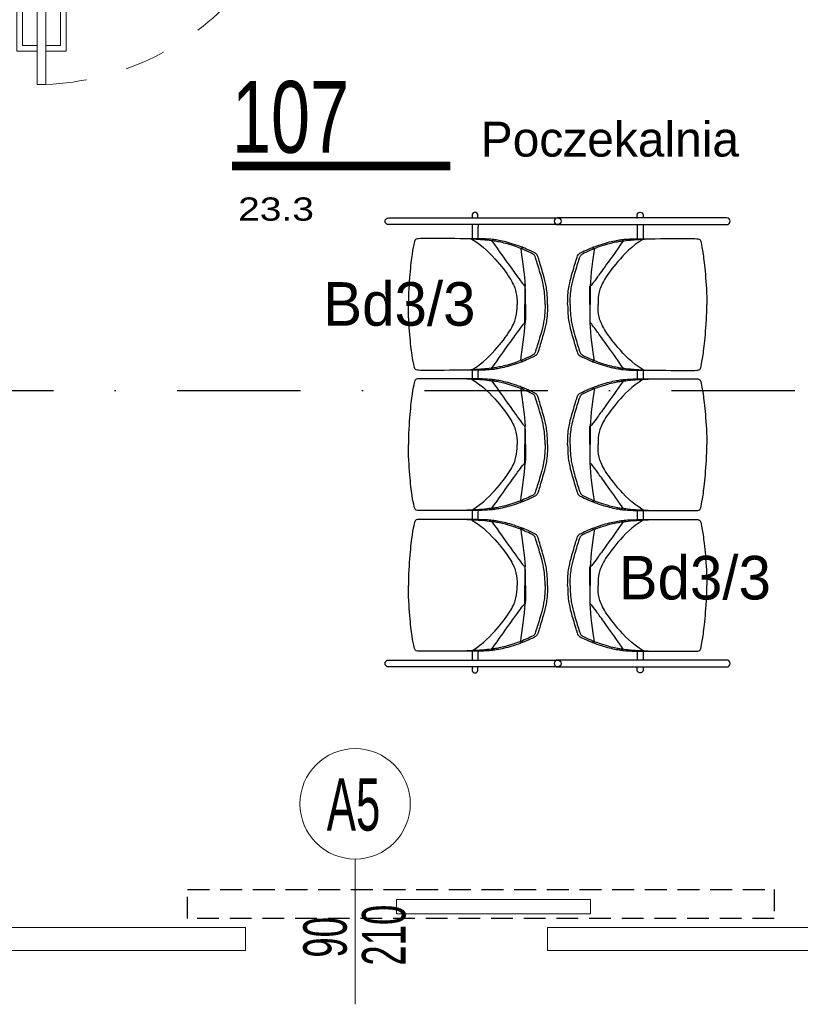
# Model space of a CAD drawing. Header units: millimetres. Extents: x 14495 to 271441, y -21035 to 2232.
# Tile 199 of 227: x 86945 to 87214, y 58 to 397. Entities that reach past the tile are written whole.
import ezdxf
from ezdxf.enums import TextEntityAlignment as Align

# ---------------------------------------------------------------- set-up
doc = ezdxf.new("R2010")
doc.units = ezdxf.units.MM
for name, pattern in [('DASHDOT', [1, 0.5, -0.25, 0, -0.25]), ('DASHED', [28.222222, 14.111111, -14.111111]), ('HIDDENX2', [0.75, 0.5, -0.25])]:
    doc.linetypes.add(name, pattern=pattern)
for name, color, linetype in [('-- TECH  SYMBOLE', 1, 'Continuous'), ('A-POW-NR', 1, 'Continuous'), ('a_cienka', 8, 'Continuous'), ('A_L przerywana', 251, 'HIDDENX2'), ('A_OSIE', 252, 'DASHDOT')]:
    doc.layers.add(name, color=color, linetype=linetype)
doc.layers.add('A-POW', color=2, linetype='Continuous', plot=False)
doc.layers.add('A_ALUMINIUM', color=1, linetype='Continuous', lineweight=13)
doc.layers.add('A_Stolarka_drzwi', color=1, linetype='Continuous', lineweight=9)
doc.styles.add('ARIAL1_2', font='arial.ttf', dxfattribs={"width": 1.2})
doc.styles.add('arialce', font='ARIALN.TTF')
doc.styles.add('cent', font='swissel.ttf')
doc.styles.add('cg', font='GOTHIC.TTF')
doc.styles.add('ROMANS', font='romans', dxfattribs={"width": 0.6})
doc.styles.add('switz721ltexbt', font='swissel.ttf')

# ---------------------------------------------------------------- blocks, each defined once
blk = doc.blocks.new('DRZWI Z OSCIEZNICA NIEOKALAJACA 90')
at = {"linetype": 'DASHED'}
for p, q in [((-12, 5), (-12, 99)), ((0, 5), (0, 99))]:
    blk.add_line(p, q, dxfattribs=at)
at = {"ltscale": 0.05}
blk.add_line((-39.5, 52), (25.59, 52), dxfattribs=at)
for points in [[(-12, 99), (-12, 104), (0, 104), (0, 99)], [(93.91, 9.01), (1.43, 9.01), (1.43, 6.01), (93.91, 6.01)], [(-12, 0), (-12, 5), (0, 5), (0, 0)]]:
    blk.add_lwpolyline(points, close=True)
for points in [[(82.48, 9.01), (82.48, 16.01), (68.48, 16.01), (68.48, 14.01), (80.48, 14.01), (80.48, 9.01)], [(82.48, 6.01), (82.48, -0.99), (68.48, -0.99), (68.48, 1.01), (80.48, 1.01), (80.48, 6.01)]]:
    blk.add_lwpolyline(points)
at = {"linetype": 'DASHED'}
blk.add_arc((0, 5), 94, 2.4475, 90, dxfattribs=at)
blk = doc.blocks.new('SSCVCFDSS')
blk.add_line((0, 50.02), (0, 0))
blk.add_circle((0, -19), 19)
at = {"style": 'ROMANS', "text_generation_flag": 4, "width": 0.6}
blk.add_attdef('FD1-8', text='', height=13, rotation=270, dxfattribs=at).set_placement((6.15, 55.19), align=Align.RIGHT)
for tag, p in [('200', (8.16, 25.47)), ('90', (-8.71, 25.47))]:
    blk.add_attdef(tag, text='', height=13, rotation=270, dxfattribs=at).set_placement(p, align=Align.MIDDLE)
blk.add_attdef('AL6C', text='', height=13, dxfattribs=at).set_placement((-0.56, -18.64), align=Align.MIDDLE)
blk = doc.blocks.new('POW')
at = {"const_width": 5}
blk.add_lwpolyline([(125.32, 0), (0, 0)], dxfattribs=at)
at = {"style": 'switz721ltexbt'}
blk.add_attdef('001', (-1.78, 12.35), '', height=41.18, dxfattribs=at)
blk = doc.blocks.new('siedzisko 3x')
at = {"color": 2}
for p, q in [((8.45, 67.85), (9.24, 67.57)), ((18.77, 70.6), (19.15, 70.16)), ((8.45, 28.64), (9.24, 28.93)), ((18.77, 25.9), (19.15, 26.34)), ((18.77, 22.35), (19.15, 21.91)), ((8.45, 19.61), (9.24, 19.32)), ((8.45, -19.61), (9.24, -19.32)), ((18.77, -22.35), (19.15, -21.91)), ((18.77, -26.08), (19.15, -26.52)), ((8.45, -28.83), (9.24, -29.12)), ((8.45, -68.04), (9.24, -67.75)), ((18.77, -70.78), (19.15, -70.34))]:
    blk.add_line(p, q, dxfattribs=at)
at = {"color": 2, "extrusion": (0, 0, -1)}
for points in [[(3.45, 78.11, -1), (3.45, 75.73), (-54.78, 75.73, -1), (-54.78, 78.11)], [(3.45, -74.13, -1), (3.45, -76.51), (-54.78, -76.51, -1), (-54.78, -74.13)]]:
    blk.add_lwpolyline(points, format="xyb", close=True, dxfattribs=at)
at = {"color": 2, "extrusion": (9.8583e-15, 1.33564e-17, -1)}
blk.add_lwpolyline([(-23.97, 77.88), (-23.98, 79.14, 0.85599), (-25.97, 79.14), (-25.97, 77.93)], format="xyb", dxfattribs=at)
at = {"color": 2, "extrusion": (-9.8583e-15, -1.33564e-17, -1)}
blk.add_lwpolyline([(-25.97, -76.47), (-25.97, -77.72, 0.85599), (-23.98, -77.72), (-23.97, -76.51)], format="xyb", dxfattribs=at)
at = {"color": 2}
for points in [[(23.95, 75.72, 0), (23.97, 74.39, 0), (23.97, 70.93, 0)], [(25.99, 75.71, 0), (25.97, 74.39, 0), (25.97, 70.93, 0)], [(23.95, 25.64, 0), (23.97, 24.81, 0), (23.97, 22.63, 0)], [(25.99, 25.63, 0), (25.97, 24.81, 0), (25.97, 22.63, 0)], [(23.95, -22.59, 0), (23.97, -23.47, 0), (23.97, -25.76, 0)], [(25.99, -22.6, 0), (25.97, -23.47, 0), (25.97, -25.76, 0)], [(23.95, -71.07, 0), (23.97, -71.92, 0), (23.97, -74.13, 0)], [(25.99, -71.08, 0), (25.97, -71.92, 0), (25.97, -74.13, 0)]]:
    blk.add_polyline3d(points, dxfattribs=at)
for points, knots in [([(0, 48.25), (0.02, 51.63), (0.5, 54.96), (1.3, 58.08), (3.3, 64.82), (3.69, 65.51), (3.93, 65.73), (4.6, 66.16), (8.36, 67.84), (9.01, 68.07), (12.44, 69.26), (14.98, 69.95), (17.48, 70.42), (18.8, 70.62), (21.23, 70.85), (24.24, 70.89), (43.41, 70.94), (44.96, 70.91), (45.54, 70.66), (45.87, 70.02), (46.64, 66.04), (47.44, 59.56), (47.93, 51.7), (47.94, 48.25)], [0, 0, 0, 0, 1, 2, 3, 4, 5, 6, 7, 8, 9, 10, 11, 12, 13, 14, 15, 16, 17, 18, 19, 20, 20.976413, 20.976413, 20.976413, 20.976413]), ([(0.84, 48.25), (0.86, 51.36), (1.34, 54.69), (2.14, 57.81), (4.14, 64.55), (4.53, 65.24), (4.77, 65.46), (5.44, 65.89), (9.19, 67.57), (9.85, 67.79), (13.28, 68.99), (15.66, 69.57), (17.66, 69.97), (19.15, 70.17), (22, 70.5), (24.61, 70.69), (29.42, 70.9)], [0.000543, 0.000543, 0.000543, 0.000543, 1, 2, 3, 4, 5, 6, 7, 8, 9, 10, 11, 12, 13, 13.718223, 13.718223, 13.718223, 13.718223]), ([(19.15, 70.16), (14.16, 63.02), (9.61, 56.87), (8.09, 54.68), (7.79, 54.5)], [0, 0, 0, 0, 1, 1.953119, 1.953119, 1.953119, 1.953119]), ([(26.04, 70.74), (22.1, 68.29), (16.74, 62.73), (12.18, 56.39), (10.67, 52.55), (10.49, 49.91), (10.49, 48.47), (10.49, 48.4), (10.49, 48.32), (10.49, 48.25)], [0.009268, 0.009268, 0.009268, 0.009268, 1, 2, 3, 4, 4, 4, 4.05202, 4.05202, 4.05202, 4.05202]), ([(7.62, 48.25), (7.62, 48.27), (7.62, 48.3), (7.62, 48.32), (7.62, 52.24), (7.64, 53.73), (7.68, 54.42), (7.72, 54.57), (7.75, 54.6), (7.78, 54.61), (7.79, 54.59), (7.79, 54.44), (7.82, 52.04), (7.82, 48.32), (7.82, 48.3), (7.82, 48.27), (7.82, 48.25)], [-0.006067, -0.006067, -0.006067, -0.006067, 0, 0, 0, 1, 2, 3, 4, 5, 6, 7, 8, 8, 8, 8.006309, 8.006309, 8.006309, 8.006309]), ([(0, 48.25), (0.02, 44.87), (0.5, 41.53), (1.3, 38.42), (3.3, 31.68), (3.69, 30.99), (3.93, 30.77), (4.6, 30.34), (8.36, 28.66), (9.01, 28.43), (12.44, 27.24), (14.98, 26.55), (17.48, 26.08), (18.8, 25.88), (21.23, 25.65), (24.24, 25.61), (43.41, 25.56), (44.96, 25.59), (45.54, 25.84), (45.87, 26.48), (46.64, 30.46), (47.44, 36.94), (47.93, 44.8), (47.94, 48.25)], [0, 0, 0, 0, 1, 2, 3, 4, 5, 6, 7, 8, 9, 10, 11, 12, 13, 14, 15, 16, 17, 18, 19, 20, 20.976413, 20.976413, 20.976413, 20.976413]), ([(0.84, 48.25), (0.86, 45.14), (1.34, 41.8), (2.14, 38.69), (4.14, 31.95), (4.53, 31.26), (4.77, 31.04), (5.44, 30.61), (9.19, 28.93), (9.85, 28.7), (13.28, 27.51), (15.66, 26.92), (17.66, 26.53), (19.15, 26.33), (22, 26), (24.61, 25.81), (29.42, 25.6)], [0.000543, 0.000543, 0.000543, 0.000543, 1, 2, 3, 4, 5, 6, 7, 8, 9, 10, 11, 12, 13, 13.718223, 13.718223, 13.718223, 13.718223]), ([(7.62, 48.25), (7.62, 48.23), (7.62, 48.2), (7.62, 48.18), (7.62, 44.26), (7.64, 42.77), (7.68, 42.08), (7.72, 41.93), (7.75, 41.9), (7.78, 41.89), (7.79, 41.91), (7.79, 42.06), (7.82, 44.46), (7.82, 48.18), (7.82, 48.2), (7.82, 48.23), (7.82, 48.25)], [-0.006067, -0.006067, -0.006067, -0.006067, 0, 0, 0, 1, 2, 3, 4, 5, 6, 7, 8, 8, 8, 8.006309, 8.006309, 8.006309, 8.006309]), ([(26.04, 25.76), (22.1, 28.2), (16.74, 33.76), (12.18, 40.11), (10.67, 43.95), (10.49, 46.59), (10.49, 48.02), (10.49, 48.1), (10.49, 48.17), (10.49, 48.25)], [0.009268, 0.009268, 0.009268, 0.009268, 1, 2, 3, 4, 4, 4, 4.05202, 4.05202, 4.05202, 4.05202]), ([(19.15, 26.34), (14.16, 33.48), (9.61, 39.63), (8.09, 41.82), (7.79, 42)], [0, 0, 0, 0, 1, 1.953119, 1.953119, 1.953119, 1.953119]), ([(0, 0), (0.02, 3.38), (0.5, 6.71), (1.3, 9.83), (3.3, 16.57), (3.69, 17.26), (3.93, 17.48), (4.6, 17.91), (8.36, 19.59), (9.01, 19.82), (12.44, 21.01), (14.98, 21.7), (17.48, 22.17), (18.8, 22.37), (21.23, 22.6), (24.24, 22.64), (43.41, 22.69), (44.96, 22.66), (45.54, 22.41), (45.87, 21.77), (46.64, 17.79), (47.44, 11.31), (47.93, 3.45), (47.94, 0)], [0, 0, 0, 0, 1, 2, 3, 4, 5, 6, 7, 8, 9, 10, 11, 12, 13, 14, 15, 16, 17, 18, 19, 20, 20.976413, 20.976413, 20.976413, 20.976413]), ([(0.84, 0), (0.86, 3.11), (1.34, 6.44), (2.14, 9.56), (4.14, 16.3), (4.53, 16.99), (4.77, 17.21), (5.44, 17.64), (9.19, 19.32), (9.85, 19.55), (13.28, 20.74), (15.66, 21.32), (17.66, 21.72), (19.15, 21.92), (22, 22.25), (24.61, 22.44), (29.42, 22.65)], [0.000543, 0.000543, 0.000543, 0.000543, 1, 2, 3, 4, 5, 6, 7, 8, 9, 10, 11, 12, 13, 13.718223, 13.718223, 13.718223, 13.718223]), ([(19.15, 21.91), (14.16, 14.77), (9.61, 8.62), (8.09, 6.43), (7.79, 6.25)], [0, 0, 0, 0, 1, 1.953119, 1.953119, 1.953119, 1.953119]), ([(26.04, 22.49), (22.1, 20.05), (16.74, 14.48), (12.18, 8.14), (10.67, 4.3), (10.49, 1.66), (10.49, 0.23), (10.49, 0.15), (10.49, 0.08), (10.49, 0)], [0.009268, 0.009268, 0.009268, 0.009268, 1, 2, 3, 4, 4, 4, 4.05202, 4.05202, 4.05202, 4.05202]), ([(7.62, 0), (7.62, 0.02), (7.62, 0.05), (7.62, 0.07), (7.62, 3.99), (7.64, 5.48), (7.68, 6.17), (7.72, 6.32), (7.75, 6.35), (7.78, 6.36), (7.79, 6.34), (7.79, 6.19), (7.82, 3.79), (7.82, 0.07), (7.82, 0.05), (7.82, 0.02), (7.82, 0)], [-0.006067, -0.006067, -0.006067, -0.006067, 0, 0, 0, 1, 2, 3, 4, 5, 6, 7, 8, 8, 8, 8.006309, 8.006309, 8.006309, 8.006309]), ([(0, 0), (0.02, -3.38), (0.5, -6.71), (1.3, -9.83), (3.3, -16.57), (3.69, -17.26), (3.93, -17.48), (4.6, -17.91), (8.36, -19.59), (9.01, -19.82), (12.44, -21.01), (14.98, -21.7), (17.48, -22.17), (18.8, -22.37), (21.23, -22.6), (24.24, -22.64), (43.41, -22.69), (44.96, -22.66), (45.54, -22.41), (45.87, -21.77), (46.64, -17.79), (47.44, -11.31), (47.93, -3.45), (47.94, 0)], [0, 0, 0, 0, 1, 2, 3, 4, 5, 6, 7, 8, 9, 10, 11, 12, 13, 14, 15, 16, 17, 18, 19, 20, 20.976413, 20.976413, 20.976413, 20.976413]), ([(0.84, 0), (0.86, -3.11), (1.34, -6.44), (2.14, -9.56), (4.14, -16.3), (4.53, -16.99), (4.77, -17.21), (5.44, -17.64), (9.19, -19.32), (9.85, -19.55), (13.28, -20.74), (15.66, -21.32), (17.66, -21.72), (19.15, -21.92), (22, -22.25), (24.61, -22.44), (29.42, -22.65)], [0.000543, 0.000543, 0.000543, 0.000543, 1, 2, 3, 4, 5, 6, 7, 8, 9, 10, 11, 12, 13, 13.718223, 13.718223, 13.718223, 13.718223]), ([(7.62, 0), (7.62, -0.02), (7.62, -0.05), (7.62, -0.07), (7.62, -3.99), (7.64, -5.48), (7.68, -6.17), (7.72, -6.32), (7.75, -6.35), (7.78, -6.36), (7.79, -6.34), (7.79, -6.19), (7.82, -3.79), (7.82, -0.07), (7.82, -0.05), (7.82, -0.02), (7.82, 0)], [-0.006067, -0.006067, -0.006067, -0.006067, 0, 0, 0, 1, 2, 3, 4, 5, 6, 7, 8, 8, 8, 8.006309, 8.006309, 8.006309, 8.006309]), ([(26.04, -22.49), (22.1, -20.05), (16.74, -14.48), (12.18, -8.14), (10.67, -4.3), (10.49, -1.66), (10.49, -0.23), (10.49, -0.15), (10.49, -0.08), (10.49, 0)], [0.009268, 0.009268, 0.009268, 0.009268, 1, 2, 3, 4, 4, 4, 4.05202, 4.05202, 4.05202, 4.05202]), ([(19.15, -21.91), (14.16, -14.77), (9.61, -8.62), (8.09, -6.43), (7.79, -6.25)], [0, 0, 0, 0, 1, 1.953119, 1.953119, 1.953119, 1.953119]), ([(0, -48.43), (0.02, -45.06), (0.5, -41.72), (1.3, -38.6), (3.3, -31.86), (3.69, -31.17), (3.93, -30.95), (4.6, -30.52), (8.36, -28.84), (9.01, -28.62), (12.44, -27.42), (14.98, -26.73), (17.48, -26.26), (18.8, -26.06), (21.23, -25.83), (24.24, -25.8), (43.41, -25.74), (44.96, -25.77), (45.54, -26.02), (45.87, -26.66), (46.64, -30.65), (47.44, -37.12), (47.93, -44.98), (47.94, -48.43)], [0, 0, 0, 0, 1, 2, 3, 4, 5, 6, 7, 8, 9, 10, 11, 12, 13, 14, 15, 16, 17, 18, 19, 20, 20.976413, 20.976413, 20.976413, 20.976413]), ([(0.84, -48.43), (0.86, -45.33), (1.34, -41.99), (2.14, -38.87), (4.14, -32.13), (4.53, -31.44), (4.77, -31.22), (5.44, -30.79), (9.19, -29.11), (9.85, -28.89), (13.28, -27.69), (15.66, -27.11), (17.66, -26.71), (19.15, -26.51), (22, -26.18), (24.61, -26), (29.42, -25.78)], [0.000543, 0.000543, 0.000543, 0.000543, 1, 2, 3, 4, 5, 6, 7, 8, 9, 10, 11, 12, 13, 13.718223, 13.718223, 13.718223, 13.718223]), ([(19.15, -26.52), (14.16, -33.66), (9.61, -39.81), (8.09, -42), (7.79, -42.18)], [0, 0, 0, 0, 1, 1.953119, 1.953119, 1.953119, 1.953119]), ([(26.04, -25.94), (22.1, -28.39), (16.74, -33.95), (12.18, -40.3), (10.67, -44.14), (10.49, -46.77), (10.49, -48.21), (10.49, -48.28), (10.49, -48.36), (10.49, -48.43)], [0.009268, 0.009268, 0.009268, 0.009268, 1, 2, 3, 4, 4, 4, 4.05202, 4.05202, 4.05202, 4.05202]), ([(7.62, -48.43), (7.62, -48.41), (7.62, -48.38), (7.62, -48.36), (7.62, -44.44), (7.64, -42.95), (7.68, -42.26), (7.72, -42.11), (7.75, -42.08), (7.78, -42.07), (7.79, -42.09), (7.79, -42.24), (7.82, -44.64), (7.82, -48.36), (7.82, -48.38), (7.82, -48.41), (7.82, -48.43)], [-0.006067, -0.006067, -0.006067, -0.006067, 0, 0, 0, 1, 2, 3, 4, 5, 6, 7, 8, 8, 8, 8.006309, 8.006309, 8.006309, 8.006309]), ([(0, -48.43), (0.02, -51.81), (0.5, -55.15), (1.3, -58.26), (3.3, -65), (3.69, -65.69), (3.93, -65.92), (4.6, -66.34), (8.36, -68.02), (9.01, -68.25), (12.44, -69.44), (14.98, -70.13), (17.48, -70.6), (18.8, -70.81), (21.23, -71.03), (24.24, -71.07), (43.41, -71.12), (44.96, -71.09), (45.54, -70.85), (45.87, -70.2), (46.64, -66.22), (47.44, -59.74), (47.93, -51.88), (47.94, -48.43)], [0, 0, 0, 0, 1, 2, 3, 4, 5, 6, 7, 8, 9, 10, 11, 12, 13, 14, 15, 16, 17, 18, 19, 20, 20.976413, 20.976413, 20.976413, 20.976413]), ([(0.84, -48.43), (0.86, -51.54), (1.34, -54.88), (2.14, -57.99), (4.14, -64.73), (4.53, -65.42), (4.77, -65.64), (5.44, -66.07), (9.19, -67.75), (9.85, -67.98), (13.28, -69.17), (15.66, -69.76), (17.66, -70.15), (19.15, -70.35), (22, -70.68), (24.61, -70.87), (29.42, -71.08)], [0.000543, 0.000543, 0.000543, 0.000543, 1, 2, 3, 4, 5, 6, 7, 8, 9, 10, 11, 12, 13, 13.718223, 13.718223, 13.718223, 13.718223]), ([(7.62, -48.43), (7.62, -48.46), (7.62, -48.48), (7.62, -48.5), (7.62, -52.42), (7.64, -53.91), (7.68, -54.6), (7.72, -54.75), (7.75, -54.78), (7.78, -54.79), (7.79, -54.77), (7.79, -54.62), (7.82, -52.22), (7.82, -48.5), (7.82, -48.48), (7.82, -48.46), (7.82, -48.43)], [-0.006067, -0.006067, -0.006067, -0.006067, 0, 0, 0, 1, 2, 3, 4, 5, 6, 7, 8, 8, 8, 8.006309, 8.006309, 8.006309, 8.006309]), ([(26.04, -70.92), (22.1, -68.48), (16.74, -62.92), (12.18, -56.57), (10.67, -52.73), (10.49, -50.09), (10.49, -48.66), (10.49, -48.58), (10.49, -48.51), (10.49, -48.43)], [0.009268, 0.009268, 0.009268, 0.009268, 1, 2, 3, 4, 4, 4, 4.05202, 4.05202, 4.05202, 4.05202]), ([(19.15, -70.34), (14.16, -63.2), (9.61, -57.06), (8.09, -54.86), (7.79, -54.69)], [0, 0, 0, 0, 1, 1.953119, 1.953119, 1.953119, 1.953119])]:
    blk.add_open_spline(points, degree=3, knots=knots, dxfattribs=at)
for points in [[(9.24, 67.57), (8.77, 64.32), (7.89, 58.24), (7.75, 54.6)], [(9.24, 28.93), (8.77, 32.18), (7.89, 38.26), (7.75, 41.9)], [(9.24, 19.32), (8.77, 16.07), (7.89, 9.99), (7.75, 6.35)], [(9.24, -19.32), (8.77, -16.07), (7.89, -9.99), (7.75, -6.35)], [(9.24, -29.12), (8.77, -32.36), (7.89, -38.44), (7.75, -42.08)], [(9.24, -67.75), (8.77, -64.5), (7.89, -58.42), (7.75, -54.79)]]:
    blk.add_open_spline(points, degree=3, dxfattribs=at)

msp = doc.modelspace()

# ---------------------------------------------------------------- linework, layer by layer
at = {"layer": 'A_ALUMINIUM'}
for p, q in [((86847.29, 84.74), (87022.57, 84.74)), ((87022.57, 84.74), (87022.57, 76.74)), ((87126.67, 84.74), (87126.67, 76.74)), ((87126.67, 84.74), (87302.63, 84.74)), ((86847.29, 76.74), (87022.57, 76.74)), ((87126.67, 76.74), (87302.63, 76.74))]:
    msp.add_line(p, q, dxfattribs=at)
msp.add_lwpolyline([(87141.38, 94.37), (87074.65, 94.37), (87074.65, 89.37), (87141.38, 89.37), (87141.38, 94.37)], dxfattribs=at)
at = {"layer": 'A_L przerywana', "ltscale": 15}
msp.add_lwpolyline([(87002.68, 87.79), (87002.68, 97.79), (87204.69, 97.84), (87204.69, 87.79), (87002.68, 87.79)], dxfattribs=at)
at = {"layer": 'A_OSIE', "ltscale": 85}
msp.add_line((86488.51, 269.58), (88203.48, 269.58), dxfattribs=at)
msp.add_line((86488.51, 269.58), (88203.48, 269.58), dxfattribs=at)

# ---------------------------------------------------------------- block references
at = {"layer": 'A-POW-NR'}
ref = msp.add_blockref('POW', (87017.97, 346.85), dxfattribs=dict(at, xscale=0.6, yscale=0.6, zscale=0.6))
ref.add_attrib('88,88', '23.3', dxfattribs={"layer": 'A-POW', "height": 8, "style": 'ARIAL1_2', "width": 1.2}).set_placement((87046.19, 328), align=Align.RIGHT)
ref.add_attrib('POKOJ', 'Poczekalnia', (87103.64, 350.06), dxfattribs={"layer": 'A-POW', "height": 12, "style": 'arialce', "width": 1.2})
ref.add_attrib('001', '107', (87017.97, 351.36), dxfattribs={"layer": '0', "height": 24.71, "style": 'switz721ltexbt', "width": 0.7})
at = {"layer": 'A_ALUMINIUM'}
ref = msp.add_blockref('SSCVCFDSS', (87060.38, 108.28), dxfattribs=dict(at, xscale=-1, rotation=179.9999999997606))
ref.add_attrib('90', '90', dxfattribs={"layer": '0', "height": 15, "rotation": 90, "style": 'cent', "width": 0.6}).set_placement((87050, 81.31), align=Align.MIDDLE)
ref.add_attrib('200', '210', dxfattribs={"layer": '0', "height": 15, "rotation": 90, "style": 'cent', "width": 0.6}).set_placement((87070.22, 82.06), align=Align.MIDDLE)
ref.add_attrib('AL6C', 'A5', dxfattribs={"layer": '0', "height": 18, "style": 'cent', "width": 0.6}).set_placement((87059.83, 126.93), align=Align.MIDDLE)
at = {"layer": 'a_cienka', "color": 252, "linetype": 'Continuous', "lineweight": 0, "xscale": -1}
msp.add_blockref('siedzisko 3x', (87126.64, 250.9), dxfattribs=at)
msp.add_blockref('siedzisko 3x', (87126.64, 250.9), dxfattribs=at)
at = {"layer": 'a_cienka', "color": 252, "linetype": 'Continuous', "lineweight": 0}
msp.add_blockref('siedzisko 3x', (87133.55, 250.9), dxfattribs=at)
at = {"layer": 'A_Stolarka_drzwi', "rotation": 270.0100616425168}
msp.add_blockref('DRZWI Z OSCIEZNICA NIEOKALAJACA 90', (86944.86, 468.78), dxfattribs=at)

# ---------------------------------------------------------------- texts
at = {"layer": '-- TECH  SYMBOLE', "color": 1, "style": 'cg'}
for p in [(87049.41, 291.84), (87049.41, 291.84), (87151.15, 197.62), (87151.15, 197.62)]:
    msp.add_text('Bd3/3', height=15, dxfattribs=at).set_placement(p)

doc.saveas('drawing.dxf')
